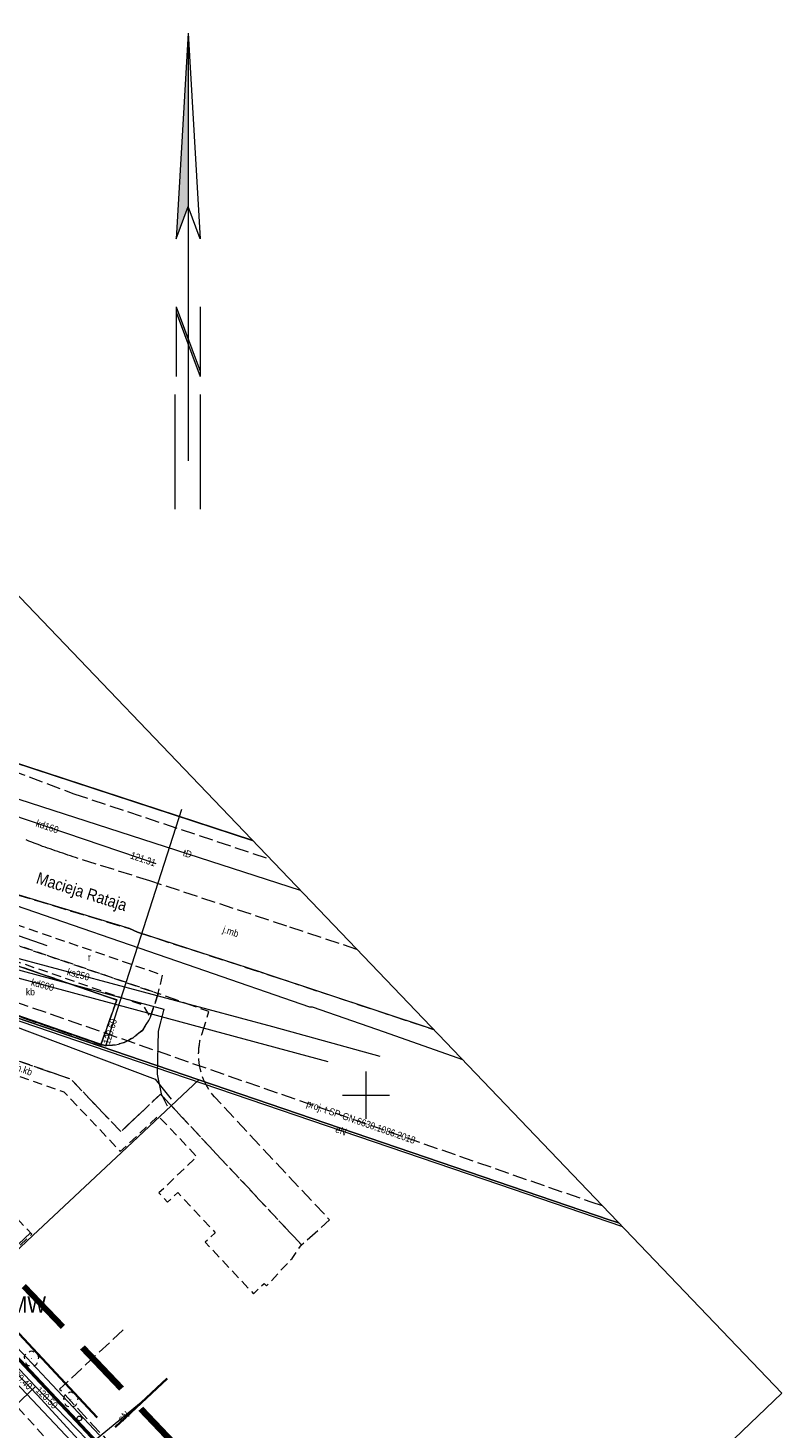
# Model space of a CAD drawing. Extents: x 0 to 6443539, y 0 to 5655063.
# Tile 24 of 64: x 6440864 to 6440944, y 5654915 to 5655063. Entities that reach past the tile are written whole.
import ezdxf
from ezdxf.enums import TextEntityAlignment as Align

# ---------------------------------------------------------------- set-up
doc = ezdxf.new("R2010")
doc.units = 0
doc.header["$MEASUREMENT"] = 0
for name, pattern in [('1.0_0.5', [1.5, 1, -0.5]), ('1.5_0.5', [2, 1.5, -0.5]), ('2', [0.9, 0.6, -0.3]), ('219-500', [0]), ('PRZER2-1', [3, 2, -1]), ('PRZER3-1', [4, 3, -1])]:
    doc.linetypes.add(name, pattern=pattern)
doc.layers.get('0').update_dxf_attribs({"color": 2, "linetype": 'CONTINUOUS', "lineweight": 5})
for name, color, linetype, lineweight in [('1ramki', 7, 'PRZER2-1', 18), ('z - MPZT', 121, 'PRZER3-1', 18), ('z -kartowanie', 1, 'CONTINUOUS', 5)]:
    doc.layers.add(name, color=color, linetype=linetype, lineweight=lineweight)
for name, color, linetype in [('203-punkt graniczny', 7, 'CONTINUOUS'), ('218-kontur użytku gruntowego', 7, 'CONTINUOUS'), ('219-działka ewidencyjna', 7, 'CONTINUOUS'), ('994-Nazwa ulicy', 7, 'CONTINUOUS'), ('chodnik', 7, 'CONTINUOUS'), ('chodnik-Atr17', 7, 'CONTINUOUS'), ('droga dla rowerów', 7, 'CONTINUOUS'), ('droga dla rowerów-Atr17', 7, 'CONTINUOUS'), ('jezdnia', 7, 'CONTINUOUS'), ('jezdnia-Atr17', 7, 'CONTINUOUS'), ('krawężnik', 7, 'CONTINUOUS'), ('obszar utwardzony', 7, 'CONTINUOUS'), ('obszar utwardzony-Atr17', 7, 'CONTINUOUS'), ('ogrodzenie trwałe', 7, 'CONTINUOUS'), ('przewód elektroenergetyczny podziemny', 7, 'CONTINUOUS'), ('przewód elektroenergetyczny podziemny-Atr1', 7, 'CONTINUOUS'), ('przewód gazowy', 7, 'CONTINUOUS'), ('przewód kanalizacyjny', 7, 'CONTINUOUS'), ('przewód kanalizacyjny - ob. projektowany', 7, 'CONTINUOUS'), ('przewód kanalizacyjny-Atr1', 7, 'CONTINUOUS'), ('przewód telekomunikacyjny podziemny', 7, 'CONTINUOUS'), ('przewód telekomunikacyjny podziemny - ob. projektowany', 7, 'CONTINUOUS'), ('przewód telekomunikacyjny podziemny - ob. projektowany-Atr1', 7, 'CONTINUOUS'), ('przewód telekomunikacyjny podziemny-Atr1', 7, 'CONTINUOUS'), ('przewód wodociągowy', 7, 'CONTINUOUS'), ('rzedna', 7, 'CONTINUOUS'), ('rzedna-Atr2', 7, 'CONTINUOUS'), ('skarpa nieumocniona', 7, 'CONTINUOUS'), ('słup przewodów napowietrznych', 7, 'CONTINUOUS'), ('Zakres', 7, 'CONTINUOUS'), ('Znak północy', 7, 'CONTINUOUS')]:
    doc.layers.add(name, color=color, linetype=linetype)
doc.styles.add('MapaZas', font='geodezja.shx', dxfattribs={"width": 0.9})
doc.linetypes.add('902-500', pattern='A,3.75,0,[1,ksztalty.shx,S=0.5,R=0,X=0,Y=0],3.75', length=7.5)
doc.linetypes.add('OLZ', pattern='A,3,-1,[36,msgB.shx,S=0.008,R=0,X=-0.5,Y=0],3', length=7)

# ---------------------------------------------------------------- blocks, each defined once
blk = doc.blocks.new('203')
at = {"linetype": 'Continuous', "lineweight": 0}
h = blk.add_hatch(color=0, dxfattribs=at)
edge = h.paths.add_edge_path()
edge.add_arc((0, 0), 0.045, 0, 360)
blk = doc.blocks.new('PW01')
at = {"linetype": 'Continuous', "lineweight": 13}
h = blk.add_hatch(color=0, dxfattribs=at)
edge = h.paths.add_edge_path()
edge.add_arc((0, 0), 0.045, 0, 360)
blk = doc.blocks.new('US15')
at = {"color": 0, "linetype": 'Continuous', "lineweight": 13}
blk.add_circle((0, 0), 0.25, dxfattribs=at)
blk = doc.blocks.new('OP021')
at = {"linetype": 'Continuous', "lineweight": 13}
h = blk.add_hatch(color=0, dxfattribs=at)
edge = h.paths.add_edge_path()
edge.add_arc((0, 0), 0.05, 0, 360)
at = {"color": 0, "linetype": 'Continuous', "lineweight": 13}
for centre, start, end in [((-0.38, 0.124), 121.308, 202.548), ((0, 0.4), 49.272, 130.728), ((0.38, 0.124), 337.452, 58.692), ((-0.235, -0.324), 193.221, 274.871), ((0.235, -0.324), 265.129, 346.779)]:
    blk.add_arc(centre, 0.4, start, end, dxfattribs=at)
blk = doc.blocks.new('W_POL')
at = {"color": 0, "linetype": 'Continuous', "lineweight": 0}
for p, q in [((0, 13.393), (-0.67, 1.818)), ((0, 13.393), (0, -3.92)), ((0, 13.393), (0.668, 1.818)), ((-0.67, 1.818), (0, 3.636)), ((0.668, 1.818), (0, 3.636)), ((-0.67, -2.007), (-0.67, -5.929)), ((-0.67, -2.007), (0.669, -5.621)), ((-0.67, -2.314), (0.67, -5.929)), ((0.669, -2.007), (0.669, -5.929)), ((0, -3.92), (0, -4.59)), ((0, -4.59), (0, -10.676)), ((-0.755, -6.94), (-0.755, -13.393)), ((0.671, -6.94), (0.671, -13.393))]:
    blk.add_line(p, q, dxfattribs=at)
at = {"color": 0, "linetype": 'Continuous', "lineweight": 0, "extrusion": (0, 0, -1)}
for points in [[(0, 13.393), (0, 3.636), (0.67, 1.818)], [(0, -3.814), (0, -4.122), (0.67, -2.007), (0.67, -2.314)]]:
    blk.add_solid(points, dxfattribs=at)

msp = doc.modelspace()

# ---------------------------------------------------------------- linework, layer by layer
at = {"color": 0, "lineweight": 13}
for p, q in [((6440900, 5654947.5), (6440900, 5654952.5)), ((6440900, 5654947.5), (6440900, 5654952.5)), ((6440897.5, 5654950), (6440902.5, 5654950)), ((6440897.5, 5654950), (6440902.5, 5654950))]:
    msp.add_line(p, q, dxfattribs=at)
at = {"layer": '1ramki', "color": 0, "linetype": 'Continuous', "lineweight": 13, "flags": 128}
msp.add_lwpolyline([(6440805.37, 5655063.3), (6440944.15, 5654918.36), (6440843.03, 5654821.53), (6440704.25, 5654966.46)], close=True, dxfattribs=at)
at = {"layer": '218-kontur użytku gruntowego', "color": 3, "linetype": 'Continuous', "lineweight": 13}
for points in [[(6440887.97, 5654977.04), (6440851.97, 5654988.84)], [(6440925.93, 5654936.75), (6440926.85, 5654936.44)], [(6440926.85, 5654936.44), (6440925.93, 5654936.75)], [(6440903.26, 5654879.21), (6440857.26, 5654928.18)], [(6440857.26, 5654928.18), (6440903.26, 5654879.21)]]:
    msp.add_lwpolyline(points, dxfattribs=at)
at = {"layer": '218-kontur użytku gruntowego', "color": 3, "linetype": 'Continuous', "lineweight": 13, "flags": 128}
for points in [[(6440882.26, 5654951.64), (6440849.26, 5654962.9)], [(6440849.26, 5654962.9), (6440882.26, 5654951.64)], [(6440874.03, 5654943.92), (6440882.26, 5654951.64)], [(6440882.26, 5654951.64), (6440874.03, 5654943.92)], [(6440925.93, 5654936.75), (6440882.26, 5654951.64)], [(6440882.26, 5654951.64), (6440925.93, 5654936.75)], [(6440864.65, 5654935.12), (6440874.03, 5654943.92)], [(6440874.03, 5654943.92), (6440864.65, 5654935.12)], [(6440857.26, 5654928.18), (6440864.65, 5654935.12)], [(6440864.65, 5654935.12), (6440857.26, 5654928.18)]]:
    msp.add_lwpolyline(points, dxfattribs=at)
at = {"layer": '219-działka ewidencyjna', "color": 3, "linetype": '219-500', "lineweight": 13}
for points in [[(6440851.97, 5654988.84), (6440887.96, 5654977.04)], [(6440926.85, 5654936.43), (6440882.26, 5654951.64)], [(6440903.27, 5654879.21), (6440857.26, 5654928.18)]]:
    msp.add_lwpolyline(points, dxfattribs=at)
at = {"layer": '219-działka ewidencyjna', "color": 3, "linetype": '219-500', "lineweight": 13, "flags": 128}
for points in [[(6440849.26, 5654962.9), (6440882.26, 5654951.64)], [(6440874.03, 5654943.92), (6440882.26, 5654951.64)], [(6440864.65, 5654935.12), (6440874.03, 5654943.92)], [(6440857.26, 5654928.18), (6440864.65, 5654935.12)]]:
    msp.add_lwpolyline(points, dxfattribs=at)
at = {"layer": 'chodnik', "color": 7, "linetype": '1.0_0.5', "lineweight": 13, "flags": 128}
for points in [[(6440833.57, 5654971.19), (6440834.94, 5654970.74), (6440836.44, 5654971.39), (6440840.87, 5654970.55), (6440846.38, 5654969.34), (6440852.04, 5654967.89), (6440856.21, 5654966.53), (6440873.8, 5654960.44), (6440876.28, 5654959.62), (6440877.1, 5654958.26), (6440877.94, 5654960.8), (6440857.01, 5654967.97), (6440852.52, 5654969.41), (6440846.79, 5654970.93), (6440841.19, 5654972.18), (6440836.86, 5654972.99), (6440835.51, 5654972.81), (6440834.43, 5654972.27)], [(6440861.08, 5654932.03), (6440864.53, 5654935.25), (6440851, 5654949.64), (6440856.17, 5654954.43), (6440867.92, 5654950.37), (6440873.92, 5654944.04), (6440877.94, 5654947.8), (6440882.04, 5654943.48), (6440878.02, 5654939.63), (6440878.93, 5654938.65), (6440880.01, 5654939.66), (6440884, 5654935.4), (6440882.93, 5654934.4), (6440888.04, 5654928.93), (6440889.2, 5654930.01), (6440889.44, 5654929.75), (6440892.15, 5654932.68), (6440893.16, 5654934.11), (6440878.18, 5654950.11), (6440873.98, 5654946.13), (6440868.68, 5654951.7), (6440855.83, 5654956.16), (6440846.53, 5654947.55)]]:
    msp.add_lwpolyline(points, close=True, dxfattribs=at)
at = {"layer": 'droga dla rowerów', "color": 7, "linetype": '1.0_0.5', "lineweight": 13, "flags": 128}
msp.add_lwpolyline([(6440835.63, 5654977.89), (6440833.71, 5654978.34), (6440824.28, 5654951.19), (6440824.51, 5654950.88), (6440824.83, 5654950.48), (6440824.99, 5654950.27), (6440825.15, 5654950.08), (6440825.32, 5654949.88), (6440825.49, 5654949.69), (6440825.65, 5654949.48), (6440825.82, 5654949.29), (6440826, 5654949.1), (6440826.16, 5654948.9), (6440826.32, 5654948.72), (6440826.34, 5654948.72), (6440827.21, 5654947.71), (6440826.57, 5654949.22), (6440826.39, 5654950.67), (6440826.67, 5654952), (6440827.47, 5654954.34), (6440833.02, 5654970.31), (6440833.57, 5654971.19), (6440834.43, 5654972.27), (6440835.51, 5654972.81), (6440836.86, 5654972.99), (6440841.19, 5654972.18), (6440846.79, 5654970.93), (6440852.52, 5654969.41), (6440857.01, 5654967.97), (6440877.94, 5654960.8), (6440878.41, 5654962.74), (6440857.77, 5654969.86), (6440852.98, 5654971.36), (6440847.16, 5654972.9), (6440841.3, 5654974.17), (6440836.93, 5654974.99), (6440835.94, 5654975.66), (6440835.43, 5654976.62)], close=True, dxfattribs=at)
at = {"layer": 'jezdnia', "color": 7, "linetype": '1.5_0.5', "lineweight": 13}
for points in [[(6440899.04, 5654965.48), (6440891.59, 5654967.95), (6440877.07, 5654972.75), (6440869.44, 5654975.14), (6440869.17, 5654975.23), (6440868.9, 5654975.32), (6440868.63, 5654975.41), (6440868.36, 5654975.5), (6440868.09, 5654975.59), (6440867.82, 5654975.68), (6440867.55, 5654975.77), (6440867.28, 5654975.87), (6440867.01, 5654975.96), (6440866.74, 5654976.05), (6440866.47, 5654976.14), (6440866.2, 5654976.23), (6440865.93, 5654976.33), (6440865.66, 5654976.42), (6440865.37, 5654976.53), (6440865.08, 5654976.64), (6440864.79, 5654976.76), (6440864.51, 5654976.87), (6440864.22, 5654976.98), (6440863.93, 5654977.1)], [(6440851.04, 5654974.25), (6440857.05, 5654972.94), (6440857.2, 5654972.91), (6440857.36, 5654972.88), (6440857.51, 5654972.85), (6440857.67, 5654972.81), (6440857.82, 5654972.78), (6440857.97, 5654972.74), (6440858.13, 5654972.71), (6440858.28, 5654972.67), (6440858.43, 5654972.64), (6440858.58, 5654972.6), (6440858.74, 5654972.56), (6440858.89, 5654972.52), (6440859.04, 5654972.48), (6440874.89, 5654967.68), (6440875.74, 5654967.31), (6440888.85, 5654963.05), (6440889.41, 5654962.87), (6440889.54, 5654962.83), (6440907.18, 5654956.97)]]:
    msp.add_lwpolyline(points, dxfattribs=at)
at = {"layer": 'jezdnia', "color": 7, "linetype": '1.5_0.5', "lineweight": 13, "flags": 128}
msp.add_lwpolyline([(6440888.7, 5654944.7), (6440883.91, 5654949.84), (6440883.71, 5654950.08), (6440883.52, 5654950.33), (6440883.35, 5654950.58), (6440883.18, 5654950.84), (6440883.03, 5654951.11), (6440882.89, 5654951.39), (6440882.76, 5654951.68), (6440882.65, 5654951.96), (6440882.55, 5654952.26), (6440882.46, 5654952.56), (6440882.39, 5654952.86), (6440882.33, 5654953.16), (6440882.29, 5654953.47), (6440882.26, 5654953.78), (6440882.25, 5654953.89), (6440882.24, 5654954.01), (6440882.24, 5654954.12), (6440882.23, 5654954.23), (6440882.23, 5654954.35), (6440882.23, 5654954.46), (6440882.24, 5654954.57), (6440882.24, 5654954.69), (6440882.25, 5654954.8), (6440882.26, 5654954.91), (6440882.27, 5654955.02), (6440882.29, 5654955.14), (6440882.3, 5654955.25), (6440882.32, 5654955.36), (6440882.37, 5654955.77), (6440882.57, 5654956.43), (6440883.31, 5654958.88), (6440877.94, 5654960.8), (6440877.1, 5654958.26), (6440876.94, 5654957.95), (6440876.82, 5654957.73), (6440876.68, 5654957.52), (6440876.3, 5654956.92), (6440876.05, 5654956.74), (6440875.67, 5654956.4), (6440875.47, 5654956.25), (6440875.27, 5654956.1), (6440875.05, 5654955.97), (6440874.83, 5654955.85), (6440874.61, 5654955.73), (6440874.32, 5654955.61), (6440873.96, 5654955.49), (6440873.72, 5654955.43), (6440873.41, 5654955.36), (6440873.1, 5654955.32), (6440872.48, 5654955.29), (6440872.16, 5654955.31), (6440871.85, 5654955.35), (6440855.06, 5654961.17), (6440854.08, 5654960.26), (6440853.07, 5654959.32), (6440839.81, 5654947.01), (6440841.73, 5654944.92), (6440852.74, 5654933.23), (6440853.28, 5654932.67), (6440850.54, 5654930.15), (6440850.39, 5654930.02), (6440850.24, 5654929.9), (6440850.08, 5654929.78), (6440849.91, 5654929.67), (6440849.75, 5654929.56), (6440849.57, 5654929.46), (6440849.4, 5654929.37), (6440849.22, 5654929.28), (6440849.04, 5654929.2), (6440848.85, 5654929.13), (6440848.67, 5654929.07), (6440848.48, 5654929.01), (6440848.28, 5654928.96), (6440848.09, 5654928.92), (6440847.73, 5654928.87), (6440847.37, 5654928.84), (6440847.01, 5654928.84), (6440846.65, 5654928.86), (6440846.29, 5654928.9), (6440845.94, 5654928.97), (6440845.59, 5654929.06), (6440845.24, 5654929.17), (6440844.91, 5654929.31), (6440844.58, 5654929.47), (6440844.27, 5654929.64), (6440843.97, 5654929.84), (6440843.68, 5654930.06), (6440853.4, 5654919.55), (6440853.19, 5654919.89), (6440853, 5654920.25), (6440852.84, 5654920.62), (6440852.7, 5654921), (6440852.59, 5654921.38), (6440852.51, 5654921.78), (6440852.45, 5654922.17), (6440852.42, 5654922.58), (6440852.42, 5654922.98), (6440852.44, 5654923.38), (6440852.49, 5654923.79), (6440852.57, 5654924.17), (6440852.68, 5654924.56), (6440852.89, 5654924.94), (6440853.11, 5654925.32), (6440853.35, 5654925.68), (6440853.59, 5654926.04), (6440853.86, 5654926.39), (6440853.95, 5654926.51), (6440856.73, 5654929.03), (6440857.08, 5654928.69), (6440858.42, 5654929.56), (6440861.08, 5654932.03), (6440846.53, 5654947.55), (6440855.83, 5654956.16), (6440868.68, 5654951.7), (6440873.98, 5654946.13), (6440878.18, 5654950.11), (6440893.16, 5654934.11), (6440896.14, 5654936.76)], close=True, dxfattribs=at)
at = {"layer": 'krawężnik', "color": 7, "linetype": 'Continuous', "lineweight": 13}
msp.add_lwpolyline([(6440907.18, 5654956.97), (6440889.54, 5654962.83), (6440888.85, 5654963.05), (6440875.74, 5654967.31), (6440874.89, 5654967.68), (6440859.04, 5654972.48), (6440858.89, 5654972.52), (6440858.74, 5654972.56), (6440858.58, 5654972.6), (6440858.43, 5654972.64), (6440858.28, 5654972.67), (6440858.13, 5654972.71), (6440857.97, 5654972.74), (6440857.82, 5654972.78), (6440857.67, 5654972.81), (6440857.51, 5654972.85), (6440857.36, 5654972.88), (6440857.2, 5654972.91), (6440857.05, 5654972.94), (6440851.04, 5654974.25)], dxfattribs=at)
at = {"layer": 'krawężnik', "color": 7, "linetype": 'Continuous', "lineweight": 13, "flags": 128}
for points in [[(6440856.12, 5654966.09), (6440873.57, 5654960.1)], [(6440856.14, 5654966.11), (6440873.54, 5654960.11), (6440871.85, 5654955.35), (6440872.16, 5654955.31), (6440872.48, 5654955.29), (6440872.79, 5654955.3), (6440873.1, 5654955.32), (6440873.41, 5654955.36), (6440873.72, 5654955.43), (6440874.02, 5654955.51), (6440874.32, 5654955.61), (6440874.61, 5654955.73), (6440874.83, 5654955.85), (6440875.05, 5654955.97), (6440875.27, 5654956.1), (6440875.47, 5654956.25), (6440875.67, 5654956.4), (6440875.86, 5654956.57), (6440876.05, 5654956.74), (6440876.3, 5654956.92), (6440876.68, 5654957.52), (6440876.82, 5654957.73), (6440876.94, 5654957.95)]]:
    msp.add_lwpolyline(points, dxfattribs=at)
at = {"layer": 'obszar utwardzony', "color": 7, "linetype": '1.5_0.5', "lineweight": 13, "flags": 128}
msp.add_lwpolyline([(6440871.85, 5654955.35), (6440873.54, 5654960.11), (6440856.14, 5654966.11), (6440854.08, 5654960.26), (6440855.06, 5654961.17)], close=True, dxfattribs=at)
at = {"layer": 'ogrodzenie trwałe', "color": 7, "linetype": '902-500', "lineweight": 35, "flags": 128}
for points in [[(6440871.46, 5654915.79), (6440859.26, 5654928.85)], [(6440878.91, 5654919.93), (6440873.37, 5654914.75)]]:
    msp.add_lwpolyline(points, dxfattribs=at)
at = {"layer": 'przewód elektroenergetyczny podziemny', "color": 1, "linetype": 'Continuous', "lineweight": 13, "flags": 128}
for points in [[(6440839.89, 5654964.09), (6440838.12, 5654964.73), (6440837.55, 5654964.92), (6440838.19, 5654966.85), (6440846.24, 5654964.34), (6440872.37, 5654955.25), (6440880.44, 5654980.38)], [(6440835.32, 5654958.96), (6440835.91, 5654958.59), (6440838.13, 5654958.1), (6440845.66, 5654963.46), (6440850.95, 5654966.38), (6440856.57, 5654969.23), (6440866.12, 5654965.9)], [(6440864.93, 5654919.07), (6440852.39, 5654932.36), (6440842.34, 5654943.25)], [(6440857.25, 5654928.49), (6440857.25, 5654928.66), (6440864.4, 5654935.39)], [(6440871.7, 5654913.9), (6440866.11, 5654919.86), (6440857.6, 5654928.9)], [(6440864.93, 5654919.07), (6440860.52, 5654914.92)], [(6440885.39, 5654897.72), (6440870.41, 5654913.4), (6440864.93, 5654919.07)], [(6440871.31, 5654913.44), (6440871.39, 5654913.53), (6440877.14, 5654918.24)]]:
    msp.add_lwpolyline(points, dxfattribs=at)
at = {"layer": 'przewód elektroenergetyczny podziemny', "color": 1, "linetype": 'Continuous', "lineweight": 13}
msp.add_lwpolyline([(6440839.6, 5654959.4), (6440848.5, 5654962.9), (6440869.37, 5654955.76), (6440914.06, 5654940.56), (6440927.22, 5654936.05)], dxfattribs=at)
at = {"layer": 'przewód gazowy', "color": 40, "linetype": 'Continuous', "lineweight": 13, "flags": 128}
msp.add_lwpolyline([(6440828.56, 5654975), (6440828.95, 5654974.73), (6440832.93, 5654972.08), (6440851.42, 5654966.47), (6440878.54, 5654959.13), (6440877.92, 5654956.8), (6440877.84, 5654952.24), (6440878.24, 5654950.13), (6440878.89, 5654948.88)], dxfattribs=at)
at = {"layer": 'przewód kanalizacyjny', "color": 34, "linetype": 'Continuous', "lineweight": 13, "flags": 128}
for points in [[(6440851.87, 5654974.3), (6440854.63, 5654982.43), (6440877.7, 5654974.61)], [(6440816.79, 5654977.7), (6440848.87, 5654968.34), (6440890.06, 5654957.29), (6440901.47, 5654954.14)], [(6440895.98, 5654953.54), (6440835.38, 5654969.88)]]:
    msp.add_lwpolyline(points, dxfattribs=at)
at = {"layer": 'przewód kanalizacyjny - ob. projektowany', "color": 34, "linetype": '1.5_0.5', "lineweight": 13}
msp.add_lwpolyline([(6440745.55, 5655006.01), (6440754, 5654997), (6440756, 5654996), (6440759, 5654993), (6440810, 5654997), (6440853, 5654988), (6440869, 5654982), (6440889.88, 5654975.04)], dxfattribs=at)
at = {"layer": 'przewód telekomunikacyjny podziemny', "color": 30, "linetype": 'Continuous', "lineweight": 13}
for points in [[(6440812.41, 5654997.22), (6440860.7, 5654982.2), (6440893, 5654971.78)], [(6440844.96, 5654938.39), (6440869.9, 5654912.01)]]:
    msp.add_lwpolyline(points, dxfattribs=at)
at = {"layer": 'przewód telekomunikacyjny podziemny - ob. projektowany', "color": 30, "linetype": '1.5_0.5', "lineweight": 13}
msp.add_lwpolyline([(6440829.51, 5654947.79), (6440845.7, 5654965.86), (6440923.85, 5654938.69), (6440925.06, 5654938.3)], dxfattribs=at)
at = {"layer": 'przewód telekomunikacyjny podziemny - ob. projektowany', "color": 30, "linetype": '1.5_0.5', "lineweight": 13, "flags": 128}
msp.add_lwpolyline([(6440874.22, 5654925.09), (6440867.48, 5654918.81), (6440871.07, 5654914.91), (6440889.23, 5654895.38), (6440896.78, 5654887.33)], dxfattribs=at)
at = {"layer": 'przewód wodociągowy', "color": 5, "linetype": 'Continuous', "lineweight": 13}
for points in [[(6440839.16, 5654977.77), (6440839.66, 5654978.14), (6440881.93, 5654963.54), (6440893.99, 5654959.39), (6440894.29, 5654959.39), (6440901.91, 5654956.71), (6440910.23, 5654953.79)], [(6440901.99, 5654877.98), (6440865.09, 5654918.2), (6440842.3, 5654942.06)]]:
    msp.add_lwpolyline(points, dxfattribs=at)
at = {"layer": 'przewód wodociągowy', "color": 5, "linetype": 'Continuous', "lineweight": 13, "flags": 128}
msp.add_lwpolyline([(6440842.3, 5654942.06), (6440842.63, 5654942.34), (6440859.66, 5654958.47), (6440877.61, 5654951.69), (6440879.33, 5654949.59)], dxfattribs=at)
at = {"layer": 'skarpa nieumocniona', "color": 7, "linetype": '1.0_0.5', "lineweight": 13}
msp.add_lwpolyline([(6440901.73, 5654877.74), (6440901.06, 5654878.44), (6440894.29, 5654882.52), (6440866.79, 5654912.74), (6440854.08, 5654926.63), (6440853.86, 5654926.39), (6440853.59, 5654926.04), (6440853.35, 5654925.68), (6440853.11, 5654925.32), (6440852.89, 5654924.94), (6440852.68, 5654924.56), (6440852.57, 5654924.17), (6440852.49, 5654923.79), (6440865.37, 5654909.37), (6440892.54, 5654879.76), (6440899.22, 5654875.65), (6440899.38, 5654875.48)], dxfattribs=at)
msp.add_lwpolyline([(6440901.73, 5654877.74), (6440901.06, 5654878.44), (6440894.29, 5654882.52), (6440866.79, 5654912.74), (6440854.08, 5654926.63), (6440853.86, 5654926.39), (6440853.59, 5654926.04), (6440853.35, 5654925.68), (6440853.11, 5654925.32), (6440852.89, 5654924.94), (6440852.68, 5654924.56), (6440852.57, 5654924.17), (6440852.49, 5654923.79), (6440865.37, 5654909.37), (6440892.54, 5654879.76), (6440899.22, 5654875.65), (6440899.38, 5654875.48)], dxfattribs=at)
at = {"layer": 'z - MPZT', "linetype": 'Continuous', "lineweight": 50}
msp.add_lwpolyline([(6440853.65, 5654961.4), (6440849.26, 5654962.9), (6440836.25, 5654950.54), (6440857.26, 5654928.18), (6440891.97, 5654891.24)], dxfattribs=at)
at = {"layer": 'Zakres', "color": 6, "linetype": '2', "lineweight": 100, "ltscale": 10, "flags": 128}
msp.add_lwpolyline([(6440816.83, 5655014.07), (6440755.45, 5654971.03), (6440849.66, 5654865.39), (6440897.27, 5654894.48), (6440841.17, 5654953.39), (6440859.87, 5654965.39)], close=True, dxfattribs=at)

# ---------------------------------------------------------------- block references
at = {"layer": '203-punkt graniczny', "color": 3, "linetype": 'Continuous', "lineweight": 13}
for p in [(6440882.26, 5654951.64), (6440874.03, 5654943.92), (6440864.65, 5654935.12)]:
    msp.add_blockref('203', p, dxfattribs=at)
at = {"layer": 'rzedna', "color": 34, "linetype": 'Continuous', "lineweight": 13}
msp.add_blockref('PW01', (6440877.7, 5654974.61), dxfattribs=at)
at = {"layer": 'rzedna', "color": 1, "linetype": 'Continuous', "lineweight": 13}
for p in [(6440872.37, 5654955.25), (6440864.93, 5654919.07)]:
    msp.add_blockref('PW01', p, dxfattribs=at)
at = {"layer": 'rzedna', "color": 5, "linetype": 'Continuous', "lineweight": 13}
msp.add_blockref('PW01', (6440865.09, 5654918.2), dxfattribs=at)
at = {"layer": 'słup przewodów napowietrznych', "color": 7, "linetype": 'Continuous', "lineweight": 13}
msp.add_blockref('US15', (6440869.57, 5654915.68), dxfattribs=at)
at = {"layer": 'z -kartowanie', "color": 94, "linetype": 'Continuous', "lineweight": 18}
for p in [(6440864.49, 5654922.03), (6440868.67, 5654917.68)]:
    msp.add_blockref('OP021', p, dxfattribs=at)
at = {"layer": 'Znak północy', "color": 0, "linetype": 'Continuous', "lineweight": 13, "xscale": 1.88583667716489, "yscale": 1.88583667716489, "zscale": 1.88583667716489}
msp.add_blockref('W_POL', (6440881.12, 5655037.48, 19.2), dxfattribs=at)

# ---------------------------------------------------------------- texts
at = {"layer": '994-Nazwa ulicy', "color": 7, "linetype": 'Continuous', "lineweight": 13, "style": 'MapaZas', "width": 0.9}
msp.add_text('Macieja Rataja', height=1.25, rotation=342.508, dxfattribs=at).set_placement((6440869.83, 5654971.62), align=Align.MIDDLE_CENTER)
at = {"layer": 'chodnik-Atr17', "color": 7, "lineweight": 13, "style": 'MapaZas', "width": 0.9}
msp.add_text('ch.kb', height=0.75, rotation=339.527, dxfattribs=at).set_placement((6440862.39, 5654952.8))
at = {"layer": 'droga dla rowerów-Atr17', "color": 7, "lineweight": 13, "style": 'MapaZas', "width": 0.9}
msp.add_text('r', height=0.75, dxfattribs=at).set_placement((6440870.48, 5654964.26))
at = {"layer": 'jezdnia-Atr17', "color": 7, "lineweight": 13, "style": 'MapaZas', "width": 0.9}
msp.add_text('j.mb', height=0.75, rotation=341.534, dxfattribs=at).set_placement((6440884.72, 5654967.29))
at = {"layer": 'obszar utwardzony-Atr17', "color": 7, "lineweight": 13, "style": 'MapaZas', "width": 0.9}
msp.add_text('kb', height=0.75, dxfattribs=at).set_placement((6440863.9, 5654960.6))
at = {"layer": 'przewód elektroenergetyczny podziemny-Atr1', "color": 1, "lineweight": 13, "style": 'MapaZas', "width": 0.9}
for rotation, p in [(341.22, (6440897.35, 5654946.24)), (39.322, (6440874.27, 5654915.89))]:
    msp.add_text('eN', height=0.75, rotation=rotation, dxfattribs=at).set_placement(p, align=Align.MIDDLE_CENTER)
at = {"layer": 'przewód kanalizacyjny-Atr1', "color": 34, "lineweight": 13, "style": 'MapaZas', "width": 0.9}
for s, rotation, p in [('kd160', 341.274, (6440866.17, 5654978.52)), ('ks250', 344.983, (6440869.47, 5654962.82)), ('kd600', 344.91, (6440865.68, 5654961.71))]:
    msp.add_text(s, height=0.75, rotation=rotation, dxfattribs=at).set_placement(p, align=Align.MIDDLE_CENTER)
at = {"layer": 'przewód telekomunikacyjny podziemny - ob. projektowany-Atr1', "color": 30, "lineweight": 13, "style": 'MapaZas', "width": 0.9}
msp.add_text('proj. t SP-GN.6630.1086.2018', height=0.75, rotation=340.829, dxfattribs=at).set_placement((6440899.47, 5654947.17), align=Align.MIDDLE_CENTER)
at = {"layer": 'przewód telekomunikacyjny podziemny-Atr1', "color": 30, "lineweight": 13, "style": 'MapaZas', "width": 0.9}
msp.add_text('tD', height=0.75, rotation=342.126, dxfattribs=at).set_placement((6440881.05, 5654975.64), align=Align.MIDDLE_CENTER)
at = {"layer": 'rzedna-Atr2', "color": 34, "lineweight": 13, "style": 'MapaZas', "width": 0.9}
msp.add_text('121.31', height=0.75, rotation=341.27, dxfattribs=at).set_placement((6440875.04, 5654975.51), align=Align.MIDDLE_LEFT)
at = {"layer": 'rzedna-Atr2', "color": 1, "lineweight": 13, "style": 'MapaZas', "width": 0.9}
msp.add_text('120.60', height=0.75, rotation=73.241, dxfattribs=at).set_placement((6440872.43, 5654955.44), align=Align.MIDDLE_LEFT)
at = {"layer": 'rzedna-Atr2', "color": 5, "lineweight": 13, "style": 'MapaZas', "width": 0.9}
msp.add_text('120.40', height=0.75, rotation=314.73, dxfattribs=at).set_placement((6440864.39, 5654918.93), align=Align.MIDDLE_RIGHT)
at = {"layer": 'rzedna-Atr2', "color": 1, "lineweight": 13, "style": 'MapaZas', "width": 0.9}
msp.add_text('120.50', height=0.75, rotation=315.051, dxfattribs=at).set_placement((6440864.88, 5654918.59))
at = {"layer": 'z - MPZT', "linetype": 'OLZ', "lineweight": 35, "style": 'MapaZas', "width": 0.9}
msp.add_text('26MW', height=1.75, rotation=359.9598, dxfattribs=at).set_placement((6440862.99, 5654927.79), align=Align.MIDDLE)

doc.saveas('drawing.dxf')
